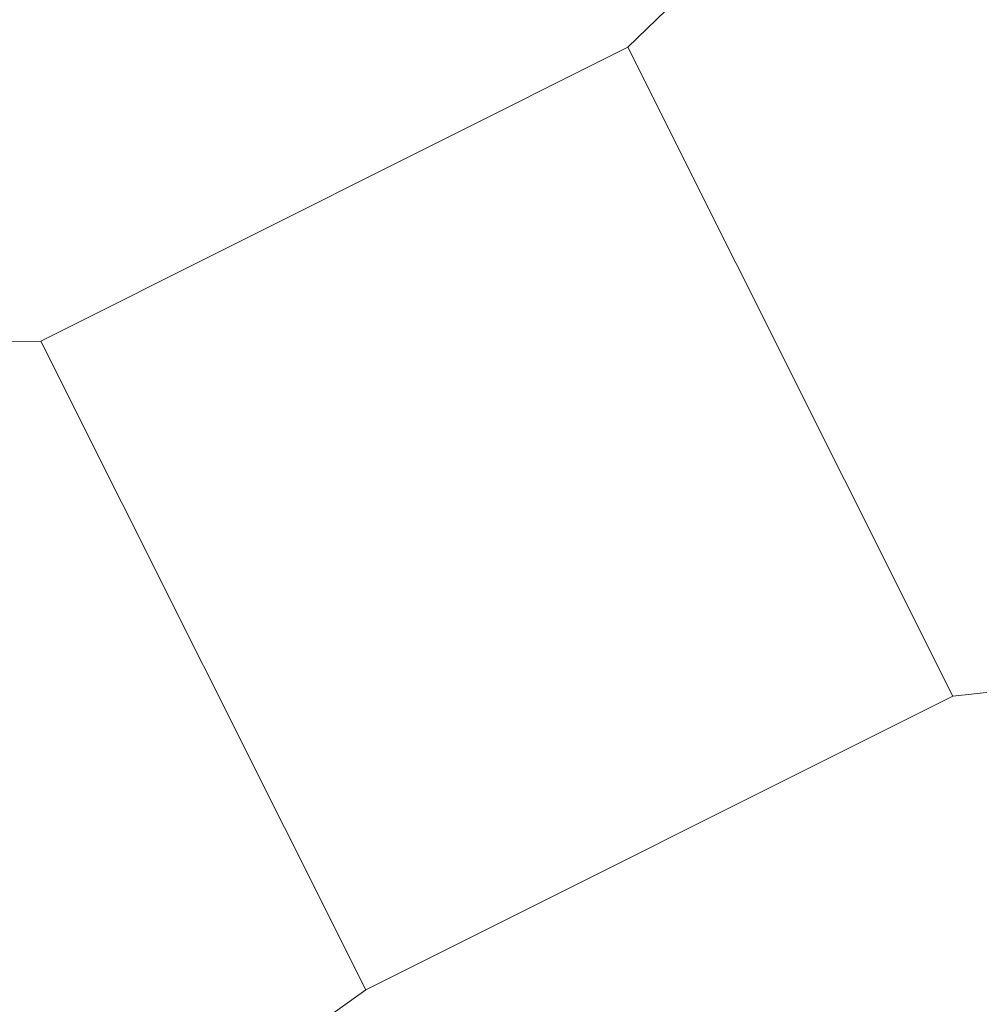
# Model space of a CAD drawing. Header units: metres. Extents: x 7472034 to 8439876, y 5890181 to 5961460.
# Tile 77 of 202: x 8439500.4384 to 8439500.4881, y 5890391.2731 to 5890391.3241. Entities that reach past the tile are written whole.
import ezdxf

# ---------------------------------------------------------------- set-up
doc = ezdxf.new("R2010")
doc.units = ezdxf.units.M
doc.header["$MEASUREMENT"] = 0
doc.linetypes.add('ACAD_ISO03W100', pattern=[30, 12, -18])
doc.layers.get('0').update_dxf_attribs({"linetype": 'CONTINUOUS', "lineweight": 5})
doc.layers.get('Defpoints').update_dxf_attribs({"linetype": 'CONTINUOUS'})
for name, color, linetype, lineweight in [('### Krawężnik', 6, 'CONTINUOUS', 35), ('_a_widok', 7, 'CONTINUOUS', 5), ('KOLOR-OBIEKT', 21, 'CONTINUOUS', 13), ('T_strefa-8', 20, 'ACAD_ISO03W100', 50), ('ZAG-obrys 018 wymiary', 7, 'CONTINUOUS', 18), ('ZAG-OBRYS013', 7, 'CONTINUOUS', 13)]:
    doc.layers.add(name, color=color, linetype=linetype, lineweight=lineweight)
doc.layers.add('100_rzut_wym_wew', color=7, linetype='CONTINUOUS')
doc.layers.add('2D - Ogólne', color=7, linetype='CONTINUOUS')
doc.layers.add('_IS_NO', color=11, linetype='CONTINUOUS', lineweight=20, plot=False)
doc.styles.add('DIM', font='simplex.shx', dxfattribs={"width": 0.8})
doc.styles.add('RS', font='Romans.shx', dxfattribs={"width": 0.7})
doc.dimstyles.new('DIM-WEW_500', dxfattribs={"dimscale": 5, "dimtxt": 18, "dimasz": 10, "dimexe": 4, "dimexo": 8, "dimgap": 5, "dimtad": 1, "dimlfac": 0.01, "dimzin": 9, "dimdsep": 46, "dimtxsty": 'DIM', "dimblk": 'ARCHTICK', "dimcen": 5, "dimclrt": 112, "dimadec": 4, "dimazin": 2, "dimtfac": 4, "dimtmove": 0, "dimatfit": 3, "dimldrblk": 'ARCHTICK', "dimfxl": 0, "dimtolj": 1, "dimlwd": 13, "dimarcsym": 0})
pattern_1 = [(45, (967499.202946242, -71042.94610979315), (-0.2245064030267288, 0.2245064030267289), []), (135, (967499.202946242, -71042.94610979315), (-0.2245064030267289, -0.2245064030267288), [])]
pattern_2 = [(45, (967499.2092647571, -71042.97165620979), (-0.2245064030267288, 0.2245064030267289), []), (135, (967499.2092647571, -71042.97165620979), (-0.2245064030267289, -0.2245064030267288), [])]

# ---------------------------------------------------------------- blocks, each defined once
blk = doc.blocks.new('A$C7D7B3C0A')
at = {"layer": '2D - Ogólne', "lineweight": 5}
for p, q in [((3.993194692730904, 6.554158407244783), (3.993194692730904, 6.588158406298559)), ((3.993194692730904, 6.588158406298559), (4.030791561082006, 6.588158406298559)), ((3.993194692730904, 6.554158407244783), (3.993194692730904, 6.588158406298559)), ((3.993194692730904, 6.588158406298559), (4.030791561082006, 6.588158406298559)), ((3.993194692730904, 6.554158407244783), (3.993194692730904, 6.588158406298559)), ((3.993194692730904, 6.588158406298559), (4.030791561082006, 6.588158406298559)), ((3.993194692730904, 6.554158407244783), (3.993194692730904, 6.588158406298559)), ((3.993194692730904, 6.588158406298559), (4.030791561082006, 6.588158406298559)), ((3.993194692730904, 6.554158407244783), (3.993194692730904, 6.588158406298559)), ((3.993194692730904, 6.588158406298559), (4.030791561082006, 6.588158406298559)), ((3.993194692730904, 6.554158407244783), (3.993194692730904, 6.588158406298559)), ((3.993194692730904, 6.588158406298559), (4.030791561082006, 6.588158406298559)), ((3.993194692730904, 6.554158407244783), (3.993194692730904, 6.588158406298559)), ((3.993194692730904, 6.588158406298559), (4.030791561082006, 6.588158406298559)), ((3.993194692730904, 6.554158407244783), (3.993194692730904, 6.588158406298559)), ((3.993194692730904, 6.588158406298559), (4.030791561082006, 6.588158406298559)), ((3.993194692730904, 6.554158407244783), (3.993194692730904, 6.588158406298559)), ((3.993194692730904, 6.588158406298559), (4.030791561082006, 6.588158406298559)), ((3.993194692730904, 6.554158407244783), (3.993194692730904, 6.588158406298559)), ((3.993194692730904, 6.588158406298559), (4.030791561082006, 6.588158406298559)), ((3.993194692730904, 6.554158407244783), (3.993194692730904, 6.588158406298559)), ((3.993194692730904, 6.588158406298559), (4.030791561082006, 6.588158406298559)), ((4.030791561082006, 6.588158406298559), (4.030791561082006, 6.55415840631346)), ((4.030791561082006, 6.588158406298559), (4.030791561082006, 6.55415840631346)), ((4.030791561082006, 6.588158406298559), (4.030791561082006, 6.55415840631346)), ((4.030791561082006, 6.588158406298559), (4.030791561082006, 6.55415840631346)), ((4.030791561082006, 6.588158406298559), (4.030791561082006, 6.55415840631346)), ((4.030791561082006, 6.588158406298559), (4.030791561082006, 6.55415840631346)), ((4.030791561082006, 6.588158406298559), (4.030791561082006, 6.55415840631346)), ((4.030791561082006, 6.588158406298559), (4.030791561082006, 6.55415840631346)), ((4.030791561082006, 6.588158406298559), (4.030791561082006, 6.55415840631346)), ((4.030791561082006, 6.588158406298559), (4.030791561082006, 6.55415840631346)), ((4.030791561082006, 6.588158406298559), (4.030791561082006, 6.55415840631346)), ((4.030791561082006, 6.55415840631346), (3.993194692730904, 6.554158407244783)), ((4.030791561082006, 6.55415840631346), (3.993194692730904, 6.554158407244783)), ((4.030791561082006, 6.55415840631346), (3.993194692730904, 6.554158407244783)), ((4.030791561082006, 6.55415840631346), (3.993194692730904, 6.554158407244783)), ((4.030791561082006, 6.55415840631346), (3.993194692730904, 6.554158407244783)), ((4.030791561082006, 6.55415840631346), (3.993194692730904, 6.554158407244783)), ((4.030791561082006, 6.55415840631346), (3.993194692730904, 6.554158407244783)), ((4.030791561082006, 6.55415840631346), (3.993194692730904, 6.554158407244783)), ((4.030791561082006, 6.55415840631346), (3.993194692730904, 6.554158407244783)), ((4.030791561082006, 6.55415840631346), (3.993194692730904, 6.554158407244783)), ((4.030791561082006, 6.55415840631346), (3.993194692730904, 6.554158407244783))]:
    blk.add_line(p, q, dxfattribs=at)
for points in [[(3.975662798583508, 6.607434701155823), (3.990087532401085, 6.5980188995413), (3.993194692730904, 6.588158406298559)], [(3.975662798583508, 6.607434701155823), (3.990087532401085, 6.5980188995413), (3.993194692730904, 6.588158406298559)], [(3.975662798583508, 6.607434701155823), (3.990087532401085, 6.5980188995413), (3.993194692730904, 6.588158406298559)], [(3.975662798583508, 6.607434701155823), (3.990087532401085, 6.5980188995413), (3.993194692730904, 6.588158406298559)], [(3.975662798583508, 6.607434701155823), (3.990087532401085, 6.5980188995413), (3.993194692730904, 6.588158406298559)], [(3.975662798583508, 6.607434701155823), (3.990087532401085, 6.5980188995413), (3.993194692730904, 6.588158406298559)], [(3.975662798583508, 6.607434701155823), (3.990087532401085, 6.5980188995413), (3.993194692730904, 6.588158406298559)], [(3.975662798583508, 6.607434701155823), (3.990087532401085, 6.5980188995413), (3.993194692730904, 6.588158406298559)], [(3.975662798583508, 6.607434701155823), (3.990087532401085, 6.5980188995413), (3.993194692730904, 6.588158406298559)], [(3.975662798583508, 6.607434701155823), (3.990087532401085, 6.5980188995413), (3.993194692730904, 6.588158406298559)], [(3.975662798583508, 6.607434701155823), (3.990087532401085, 6.5980188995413), (3.993194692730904, 6.588158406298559)], [(4.030791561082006, 6.588158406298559), (4.036043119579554, 6.602300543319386), (4.041108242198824, 6.606265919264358)], [(4.030791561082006, 6.588158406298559), (4.036043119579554, 6.602300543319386), (4.041108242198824, 6.606265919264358)], [(4.030791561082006, 6.588158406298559), (4.036043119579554, 6.602300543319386), (4.041108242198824, 6.606265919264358)], [(4.030791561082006, 6.588158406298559), (4.036043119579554, 6.602300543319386), (4.041108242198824, 6.606265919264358)], [(4.030791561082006, 6.588158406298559), (4.036043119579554, 6.602300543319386), (4.041108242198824, 6.606265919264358)], [(4.030791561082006, 6.588158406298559), (4.036043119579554, 6.602300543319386), (4.041108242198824, 6.606265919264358)], [(4.030791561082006, 6.588158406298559), (4.036043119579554, 6.602300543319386), (4.041108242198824, 6.606265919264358)], [(4.030791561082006, 6.588158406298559), (4.036043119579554, 6.602300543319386), (4.041108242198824, 6.606265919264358)], [(4.030791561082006, 6.588158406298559), (4.036043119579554, 6.602300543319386), (4.041108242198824, 6.606265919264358)], [(4.030791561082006, 6.588158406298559), (4.036043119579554, 6.602300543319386), (4.041108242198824, 6.606265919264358)], [(4.030791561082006, 6.588158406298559), (4.036043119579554, 6.602300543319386), (4.041108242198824, 6.606265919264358)], [(3.993194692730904, 6.554158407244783), (3.986193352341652, 6.540016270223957), (3.975662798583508, 6.534882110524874)], [(3.993194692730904, 6.554158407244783), (3.986193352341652, 6.540016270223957), (3.975662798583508, 6.534882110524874)], [(3.993194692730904, 6.554158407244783), (3.986193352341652, 6.540016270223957), (3.975662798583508, 6.534882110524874)], [(3.993194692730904, 6.554158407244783), (3.986193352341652, 6.540016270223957), (3.975662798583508, 6.534882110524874)], [(3.993194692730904, 6.554158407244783), (3.986193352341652, 6.540016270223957), (3.975662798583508, 6.534882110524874)], [(3.993194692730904, 6.554158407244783), (3.986193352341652, 6.540016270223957), (3.975662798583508, 6.534882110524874)], [(3.993194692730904, 6.554158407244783), (3.986193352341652, 6.540016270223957), (3.975662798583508, 6.534882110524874)], [(3.993194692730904, 6.554158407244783), (3.986193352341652, 6.540016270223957), (3.975662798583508, 6.534882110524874)], [(3.993194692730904, 6.554158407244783), (3.986193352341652, 6.540016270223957), (3.975662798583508, 6.534882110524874)], [(3.993194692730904, 6.554158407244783), (3.986193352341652, 6.540016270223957), (3.975662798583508, 6.534882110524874)], [(3.993194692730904, 6.554158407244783), (3.986193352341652, 6.540016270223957), (3.975662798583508, 6.534882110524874)], [(4.041108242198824, 6.536050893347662), (4.031859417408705, 6.547359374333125), (4.030791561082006, 6.55415840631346)], [(4.041108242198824, 6.536050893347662), (4.031859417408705, 6.547359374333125), (4.030791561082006, 6.55415840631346)], [(4.041108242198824, 6.536050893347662), (4.031859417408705, 6.547359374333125), (4.030791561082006, 6.55415840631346)], [(4.041108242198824, 6.536050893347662), (4.031859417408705, 6.547359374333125), (4.030791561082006, 6.55415840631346)], [(4.041108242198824, 6.536050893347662), (4.031859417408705, 6.547359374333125), (4.030791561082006, 6.55415840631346)], [(4.041108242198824, 6.536050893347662), (4.031859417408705, 6.547359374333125), (4.030791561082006, 6.55415840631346)], [(4.041108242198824, 6.536050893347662), (4.031859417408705, 6.547359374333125), (4.030791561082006, 6.55415840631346)], [(4.041108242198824, 6.536050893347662), (4.031859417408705, 6.547359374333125), (4.030791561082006, 6.55415840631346)], [(4.041108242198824, 6.536050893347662), (4.031859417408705, 6.547359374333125), (4.030791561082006, 6.55415840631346)], [(4.041108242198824, 6.536050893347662), (4.031859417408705, 6.547359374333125), (4.030791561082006, 6.55415840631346)], [(4.041108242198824, 6.536050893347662), (4.031859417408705, 6.547359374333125), (4.030791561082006, 6.55415840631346)]]:
    blk.add_lwpolyline(points, dxfattribs=at)
blk = doc.blocks.new('_Oblique')
at = {"color": 0, "linetype": 'ByBlock', "lineweight": -2}
blk.add_line((-0.5, -0.5), (0.5, 0.5), dxfattribs=at)
blk = doc.blocks.new('*D76')
at = {"layer": 'Defpoints', "color": 0, "linetype": 'Continuous', "lineweight": 60}
for p in [(8439504.5437122, 5890392.911758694), (8439500.275404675, 5890390.769413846), (8439503.451551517, 5890385.091044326)]:
    blk.add_point(p, dxfattribs=at)
at = {"layer": 'ZAG-obrys 018 wymiary', "color": 0, "linetype": 'Continuous', "lineweight": -2}
for p, q in [((8439500.990396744, 5890391.128281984), (8439504.901208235, 5890393.091192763)), ((8439504.166543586, 5890385.449912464), (8439507.816903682, 5890387.282097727))]:
    blk.add_line(p, q, dxfattribs=at)
at = {"layer": 'ZAG-obrys 018 wymiary', "color": 0, "linetype": 'Continuous', "lineweight": 13}
blk.add_line((8439507.459407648, 5890387.102663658), (8439504.5437122, 5890392.911758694), dxfattribs=at)
at = {"layer": 'ZAG-obrys 018 wymiary', "color": 0, "linetype": 'Continuous', "lineweight": 13, "xscale": 0.3, "yscale": 0.3, "zscale": 0.3}
for p, rotation in [((8439504.5437122, 5890392.911758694), 116.652946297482), ((8439507.459407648, 5890387.102663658), 296.6529462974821)]:
    blk.add_blockref('_Oblique', p, dxfattribs=dict(at, rotation=rotation))
at = {"layer": 'ZAG-obrys 018 wymiary', "color": 112, "linetype": 'Continuous', "lineweight": 25, "insert": (8439506.537803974, 5890390.27636228), "char_height": 0.8, "attachment_point": 5, "rotation": 296.652946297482, "style": 'RS'}
blk.add_mtext('\\A1;6.5', dxfattribs=at)
blk = doc.blocks.new('_ArchTick')
at = {"layer": '100_rzut_wym_wew', "color": 0, "linetype": 'Continuous', "const_width": 0.15}
blk.add_lwpolyline([(-0.5, -0.5), (0.5, 0.5)], dxfattribs=at)
blk = doc.blocks.new('*D80')
at = {"layer": 'Defpoints', "color": 0, "linetype": 'Continuous', "lineweight": 60}
for p in [(8439499.288762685, 5890395.196211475), (8439510.439764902, 5890383.669162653), (8439506.139698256, 5890381.515762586)]:
    blk.add_point(p, dxfattribs=at)
at = {"layer": 'ZAG-obrys 018 wymiary', "color": 0, "linetype": 'Continuous', "lineweight": -2}
for p, q in [((8439500.004080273, 5890395.554430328), (8439503.946488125, 5890397.528720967)), ((8439506.855015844, 5890381.87398144), (8439510.797423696, 5890383.84827208))]:
    blk.add_line(p, q, dxfattribs=at)
at = {"layer": 'ZAG-obrys 018 wymiary', "color": 0, "linetype": 'Continuous', "lineweight": 13}
blk.add_line((8439503.588829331, 5890397.349611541), (8439510.439764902, 5890383.669162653), dxfattribs=at)
at = {"layer": 'ZAG-obrys 018 wymiary', "color": 0, "linetype": 'Continuous', "lineweight": 13, "xscale": 0.3, "yscale": 0.3, "zscale": 0.3}
for p, rotation in [((8439503.588829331, 5890397.349611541), 116.6009277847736), ((8439510.439764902, 5890383.669162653), 296.6009277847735)]:
    blk.add_blockref('_Oblique', p, dxfattribs=dict(at, rotation=rotation))
at = {"layer": 'ZAG-obrys 018 wymiary', "color": 112, "linetype": 'Continuous', "lineweight": 25, "insert": (8439508.246278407, 5890389.389239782), "char_height": 0.8, "attachment_point": 5, "rotation": 296.6009277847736, "style": 'RS'}
blk.add_mtext('\\A1;15.3', dxfattribs=at)
blk = doc.blocks.new('*D88')
at = {"layer": 'Defpoints', "color": 0, "linetype": 'Continuous', "lineweight": 60}
for p in [(8439503.070368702, 5890393.075582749), (8439494.803817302, 5890391.266461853), (8439495.73632797, 5890389.403839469)]:
    blk.add_point(p, dxfattribs=at)
at = {"layer": 'ZAG-obrys 018 wymiary', "color": 0, "linetype": 'Continuous', "lineweight": -2}
for p, q in [((8439502.712229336, 5890393.790940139), (8439501.95878835, 5890395.295883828)), ((8439495.378188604, 5890390.119196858), (8439494.624747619, 5890391.624140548))]:
    blk.add_line(p, q, dxfattribs=at)
at = {"layer": 'ZAG-obrys 018 wymiary', "color": 0, "linetype": 'Continuous', "lineweight": 13}
blk.add_line((8439502.137858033, 5890394.938205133), (8439494.803817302, 5890391.266461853), dxfattribs=at)
at = {"layer": 'ZAG-obrys 018 wymiary', "color": 0, "linetype": 'Continuous', "lineweight": 13, "xscale": 0.3, "yscale": 0.3, "zscale": 0.3}
for p, rotation in [((8439502.137858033, 5890394.938205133), 26.59456106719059), ((8439494.803817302, 5890391.266461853), 206.5945610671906)]:
    blk.add_blockref('_Oblique', p, dxfattribs=dict(at, rotation=rotation))
at = {"layer": 'ZAG-obrys 018 wymiary', "color": 112, "linetype": 'Continuous', "lineweight": 25, "insert": (8439498.202233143, 5890393.638851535), "char_height": 0.8, "attachment_point": 5, "rotation": 26.594561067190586, "style": 'RS'}
blk.add_mtext('\\A1;8.2', dxfattribs=at)
blk = doc.blocks.new('*D60')
at = {"layer": 'Defpoints', "color": 0, "linetype": 'Continuous', "lineweight": 60}
for p in [(8439503.84000523, 5890394.328112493), (8439498.216184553, 5890391.533605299), (8439498.928597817, 5890390.099905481)]:
    blk.add_point(p, dxfattribs=at)
at = {"layer": 'ZAG-obrys 018 wymiary', "color": 0, "linetype": 'Continuous', "lineweight": -2}
for p, q in [((8439499.362340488, 5890392.10313644), (8439504.198218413, 5890394.506110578)), ((8439500.074753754, 5890390.669436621), (8439504.910631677, 5890393.07241076))]:
    blk.add_line(p, q, dxfattribs=at)
at = {"layer": 'ZAG-obrys 018 wymiary', "color": 0, "linetype": 'Continuous', "lineweight": 13}
blk.add_line((8439504.552418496, 5890392.894412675), (8439503.84000523, 5890394.328112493), dxfattribs=at)
at = {"layer": 'ZAG-obrys 018 wymiary', "color": 0, "linetype": 'Continuous', "lineweight": 13, "xscale": 0.3, "yscale": 0.3, "zscale": 0.3}
for p, rotation in [((8439503.84000523, 5890394.328112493), 116.4230323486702), ((8439504.552418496, 5890392.894412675), 296.4230323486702)]:
    blk.add_blockref('_Oblique', p, dxfattribs=dict(at, rotation=rotation))
at = {"layer": 'ZAG-obrys 018 wymiary', "color": 112, "linetype": 'Continuous', "lineweight": 25, "insert": (8439504.733531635, 5890393.878259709), "char_height": 0.8, "attachment_point": 5, "rotation": 296.42303234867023, "style": 'RS'}
blk.add_mtext('\\A1;1.6', dxfattribs=at)
blk = doc.blocks.new('*D132')
at = {"layer": 'Defpoints', "color": 0, "linetype": 'Continuous', "lineweight": 60}
for p in [(8439490.081045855, 5890411.33265816), (8439490.081045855, 5890411.33265816), (8439503.593241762, 5890384.547616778)]:
    blk.add_point(p, dxfattribs=at)
at = {"layer": 'ZAG-obrys 018 wymiary', "color": 0, "linetype": 'Continuous', "lineweight": -2}
for p, q in [((8439490.081045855, 5890411.33265816), (8439490.438176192, 5890411.512818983)), ((8439503.593241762, 5890384.547616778), (8439503.9503721, 5890384.727777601))]:
    blk.add_line(p, q, dxfattribs=at)
at = {"layer": 'ZAG-obrys 018 wymiary', "color": 0, "linetype": 'Continuous', "lineweight": 13}
blk.add_line((8439503.593241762, 5890384.547616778), (8439490.081045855, 5890411.33265816), dxfattribs=at)
at = {"layer": 'ZAG-obrys 018 wymiary', "color": 0, "linetype": 'Continuous', "lineweight": 13, "xscale": 0.3, "yscale": 0.3, "zscale": 0.3}
for p, rotation in [((8439490.081045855, 5890411.33265816), 116.7694823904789), ((8439503.593241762, 5890384.547616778), 296.7694823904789)]:
    blk.add_blockref('_Oblique', p, dxfattribs=dict(at, rotation=rotation))
at = {"layer": 'ZAG-obrys 018 wymiary', "color": 112, "linetype": 'Continuous', "lineweight": 25, "insert": (8439496.348970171, 5890400.239980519), "char_height": 0.8, "attachment_point": 5, "rotation": 296.7694823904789, "style": 'RS'}
blk.add_mtext('\\A1;30', dxfattribs=at)
blk = doc.blocks.new('*D142')
at = {"layer": 'Defpoints', "color": 0, "linetype": 'Continuous', "lineweight": 60}
for p in [(8439501.07687633, 5890391.760996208), (8439499.839085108, 5890366.792824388), (8439500.37198268, 5890366.766406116)]:
    blk.add_point(p, dxfattribs=at)
at = {"layer": 'ZAG-obrys 018 wymiary', "color": 0, "linetype": 'Continuous', "lineweight": 13}
blk.add_line((8439501.609773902, 5890391.734577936), (8439500.37198268, 5890366.766406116), dxfattribs=at)
at = {"layer": 'ZAG-obrys 018 wymiary', "color": 0, "linetype": 'Continuous', "lineweight": -2}
for p, q in [((8439501.609773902, 5890391.734577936), (8439502.009283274, 5890391.714772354)), ((8439500.37198268, 5890366.766406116), (8439500.771492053, 5890366.746600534))]:
    blk.add_line(p, q, dxfattribs=at)
at = {"layer": 'ZAG-obrys 018 wymiary', "color": 0, "linetype": 'Continuous', "lineweight": 13, "xscale": 0.3, "yscale": 0.3, "zscale": 0.3}
for p, rotation in [((8439501.609773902, 5890391.734577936), 87.16189876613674), ((8439500.37198268, 5890366.766406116), 267.1618987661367)]:
    blk.add_blockref('_Oblique', p, dxfattribs=dict(at, rotation=rotation))
at = {"layer": 'ZAG-obrys 018 wymiary', "color": 112, "linetype": 'Continuous', "lineweight": 25, "insert": (8439500.180271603, 5890375.01709125), "char_height": 0.8, "attachment_point": 5, "rotation": 87.16189876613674, "style": 'RS'}
blk.add_mtext('\\A1;25', dxfattribs=at)
blk = doc.blocks.new('_Open30')
at = {"color": 0, "linetype": 'ByBlock', "lineweight": -2}
for p, q in [((-1, 0.26794919), (0, 0)), ((0, 0), (-1, -0.26794919)), ((0, 0), (-1, 0))]:
    blk.add_line(p, q, dxfattribs=at)
blk = doc.blocks.new('*D150')
at = {"layer": 'Defpoints', "color": 0, "linetype": 'Continuous', "lineweight": 60}
for p in [(8439495.295166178, 5890413.452423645), (8439503.9503721, 5890384.727777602)]:
    blk.add_point(p, dxfattribs=at)
at = {"layer": 'ZAG-obrys 018 wymiary', "color": 0, "linetype": 'Continuous', "lineweight": 13}
blk.add_line((8439496.232624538, 5890410.341214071), (8439495.381717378, 5890413.165180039), dxfattribs=at)
at = {"layer": 'ZAG-obrys 018 wymiary', "color": 0, "linetype": 'Continuous', "lineweight": 13, "xscale": 0.3, "yscale": 0.3, "zscale": 0.3, "rotation": 106.7684137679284}
blk.add_blockref('_Open30', (8439495.295166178, 5890413.452423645), dxfattribs=at)
at = {"layer": 'ZAG-obrys 018 wymiary', "color": 112, "linetype": 'Continuous', "lineweight": 25, "insert": (8439496.541688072, 5890411.395196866), "char_height": 0.8, "attachment_point": 5, "rotation": 286.7684137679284, "style": 'RS'}
blk.add_mtext('\\A1;R30', dxfattribs=at)
blk = doc.blocks.new('A$C1D2679FE')
at = {"layer": 'KOLOR-OBIEKT', "lineweight": 9, "ltscale": 200}
h = blk.add_hatch(dxfattribs=at)
h.set_pattern_fill('ANSI37', color=253, scale=0.1, angle=16)
h.set_pattern_definition([(61, (-7471780.020262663, -5961378.212846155), (-0.2776917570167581, 0.153927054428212), []), (151, (-7471780.020262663, -5961378.212846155), (-0.153927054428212, -0.2776917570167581), [])])
edge = h.paths.add_edge_path()
edge.add_line((196.975401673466, 33.54016214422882), (192.3495923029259, 34.13512154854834))
edge.add_line((192.3495923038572, 34.13512154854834), (187.7176397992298, 34.7308710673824))
edge.add_line((187.7176398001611, 34.7308710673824), (178.5077782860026, 36.15998750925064))
edge.add_line((178.5077782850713, 36.15998750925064), (176.6601969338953, 36.5026140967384))
edge.add_arc((181.3685569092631, 38.18527459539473), 5.000000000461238, 199.6657310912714, 261.1796204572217)
edge.add_line((180.6018702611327, 33.24440507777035), (187.358021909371, 32.19603671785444))
edge.add_line((187.3580219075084, 32.19603671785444), (192.0230219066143, 31.59603671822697))
edge.add_line((192.0230219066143, 31.59603671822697), (196.6880219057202, 30.9960367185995))
edge.add_line((196.6880219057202, 30.9960367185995), (201.9780219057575, 30.48103671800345))
edge.add_line((201.9780219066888, 30.48103671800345), (207.2680219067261, 29.96603671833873))
edge.add_line((207.2680219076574, 29.96603671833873), (216.468021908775, 29.35603671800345))
edge.add_line((216.4680219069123, 29.35603671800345), (221.8830219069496, 29.11103671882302))
edge.add_line((221.8830219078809, 29.11103671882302), (227.2980219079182, 28.86603671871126))
edge.add_line((227.2980219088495, 28.86603671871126), (233.718021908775, 28.60103671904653))
edge.add_line((233.7180219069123, 28.60103671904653), (240.1380219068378, 28.33603671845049))
edge.add_line((240.1380219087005, 28.33603671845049), (245.3280219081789, 28.076036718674))
edge.add_line((245.3280219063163, 28.076036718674), (246.1380219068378, 28.00603671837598))
edge.add_line((246.1380219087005, 28.00603671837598), (248.4280219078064, 27.98603671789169))
edge.add_line((248.4280219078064, 27.98603671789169), (251.4080219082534, 28.33603671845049))
edge.add_line((251.4080219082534, 28.33603671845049), (255.3380219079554, 29.13603671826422))
edge.add_line((255.3380219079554, 29.13603671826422), (258.1480219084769, 30.35603671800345))
edge.add_line((258.1480219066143, 30.35603671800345), (260.6280219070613, 32.076036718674))
edge.add_line((260.6280219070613, 32.076036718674), (262.7080219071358, 34.29603671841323))
edge.add_line((262.7080219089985, 34.29603671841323), (264.3880219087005, 36.826036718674))
edge.add_line((264.3880219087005, 36.826036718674), (265.608021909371, 39.59603671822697))
edge.add_line((265.6080219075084, 39.59603671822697), (266.4080219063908, 42.53603671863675))
edge.add_line((266.4080219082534, 42.53603671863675), (266.6380219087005, 45.60603671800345))
edge.add_line((266.6380219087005, 45.60603671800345), (266.3380219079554, 48.59603671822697))
edge.add_line((266.3380219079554, 48.59603671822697), (265.628021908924, 51.53603671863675))
edge.add_line((265.6280219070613, 51.53603671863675), (264.5280219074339, 54.28603671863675))
edge.add_line((264.5280219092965, 54.28603671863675), (263.3880219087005, 57.11603671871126))
edge.add_line((263.3880219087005, 57.11603671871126), (262.5430219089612, 59.47103671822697))
edge.add_line((262.5430219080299, 59.47103671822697), (261.6980219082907, 61.826036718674))
edge.add_line((261.6980219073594, 61.826036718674), (260.5980219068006, 65.15103671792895))
edge.add_line((260.5980219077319, 65.15103671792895), (259.4980219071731, 68.47603671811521))
edge.add_line((259.4980219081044, 68.47603671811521), (257.3916487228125, 67.77919145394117))
edge.add_line((257.3916487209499, 67.77919145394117), (258.1675714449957, 64.34697791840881))
edge.add_line((258.167571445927, 64.34697791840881), (259.2776264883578, 60.99158426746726))
edge.add_line((259.2776264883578, 60.99158426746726), (260.1334384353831, 58.60645156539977))
edge.add_line((260.1334384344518, 58.60645156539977), (260.9950570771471, 56.20513570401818))
edge.add_line((260.9950570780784, 56.20513570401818), (262.1522789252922, 53.33238322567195))
edge.add_line((262.1522789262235, 53.33238322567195), (263.1827648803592, 50.75616833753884))
edge.add_line((263.1827648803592, 50.75616833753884), (263.8083402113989, 48.16575780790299))
edge.add_line((263.8083402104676, 48.16575780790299), (264.0684198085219, 45.57363114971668))
edge.add_line((264.0684198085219, 45.57363114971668), (263.8734869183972, 42.97170083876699))
edge.add_line((263.8734869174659, 42.97170083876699), (263.1880731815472, 40.45280535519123))
edge.add_line((263.1880731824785, 40.45280535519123), (262.1337886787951, 38.05906103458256))
edge.add_line((262.1337886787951, 38.05906103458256), (260.6936748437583, 35.89031817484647))
edge.add_line((260.6936748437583, 35.89031817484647), (258.9457271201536, 34.02472012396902))
edge.add_line((258.9457271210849, 34.02472012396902), (256.8967191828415, 32.60363397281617))
edge.add_line((256.8967191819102, 32.60363397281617), (254.5645412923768, 31.59108698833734))
edge.add_line((254.5645412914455, 31.59108698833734), (251.0026761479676, 30.86602538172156))
edge.add_line((251.0026761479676, 30.86602538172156), (248.2893446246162, 30.54734550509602))
edge.add_line((248.2893446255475, 30.54734550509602), (246.2595893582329, 30.56507262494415))
edge.add_line((246.2595893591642, 30.56507262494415), (245.5023283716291, 30.63051493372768))
edge.add_line((245.5023283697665, 30.63051493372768), (240.2548571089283, 30.89339403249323))
edge.add_line((240.2548571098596, 30.89339403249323), (233.8236017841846, 31.1588586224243))
edge.add_line((233.8236017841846, 31.1588586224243), (227.4086662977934, 31.42364957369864))
edge.add_line((227.4086662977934, 31.42364957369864), (221.9987299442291, 31.66842047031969))
edge.add_line((221.9987299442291, 31.66842047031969), (217.4544723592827, 31.90290945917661))
edge.add_line((217.4544723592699, 31.90290945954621), (217.0910134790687, 31.92589690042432))
edge.add_line((217.0910134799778, 31.92589689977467), (214.8768218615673, 32.06593639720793))
edge.add_line((214.876821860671, 32.06593639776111), (207.0033997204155, 32.56390146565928))
edge.add_line((207.0033997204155, 32.56390146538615), (202.2260741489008, 33.02899081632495))
edge.add_line((202.2260741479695, 33.02899081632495), (196.975401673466, 33.54016214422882))
blk = doc.blocks.new('A$C2C426404')
at = {"layer": '_IS_NO'}
for points, knots in [([(79.78853077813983, 19.36674957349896), (76.35759393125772, 21.05647175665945), (73.54314721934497, 23.24973176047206), (68.81112178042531, 29.5542766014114), (62.94352867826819, 33.40072623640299), (60.85999413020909, 35.33807434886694), (60.85999381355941, 35.3380749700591)], [0, 0, 0, 0, 2.176379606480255, 10.04614516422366, 21.98881238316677, 21.98881468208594, 21.98881468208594, 21.98881468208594, 21.98881468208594]), ([(50.6228041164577, 30.56321178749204, 1.829566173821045e-06), (53.11749188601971, 30.21319374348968), (56.38514522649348, 30.67444155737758), (60.99540497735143, 30.04553546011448), (68.19327101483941, 22.54355850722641, -2.469325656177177e-08), (70.8769634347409, 19.46133922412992, 5.150448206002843e-09), (74.71212187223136, 14.31917844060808, -1.219795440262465e-09), (78.88802252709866, 13.86142715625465), (82.75564656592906, 12.70757211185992)], [0, 0, 0, 0, 7.578698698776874, 9.67195365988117, 16.27655537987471, 24.33370670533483, 30.35915105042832, 36.79354326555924, 36.79354326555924, 36.79354326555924, 36.79354326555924])]:
    blk.add_open_spline(points, degree=3, knots=knots, dxfattribs=at)
at = {"layer": '_IS_NO', "ltscale": 0.1}
for points, knots in [([(81.48853297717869, 15.975331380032), (78.87586907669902, 16.84686399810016), (76.26450027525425, 17.78992713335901), (72.03847445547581, 21.67736706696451), (65.0990158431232, 30.09408769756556), (58.79946133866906, 33.34467344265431), (58.26247850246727, 34.11525447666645)], [0, 0, 0, 0, 1.278992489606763, 7.78914044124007, 15.74750070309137, 27.64022902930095, 27.64022902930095, 27.64022902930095, 27.64022902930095]), ([(55.69703794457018, 26.44192530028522, 8.07171421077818e-08), (60.47702913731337, 24.37489471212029, 4.118097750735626e-07), (65.41527824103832, 21.38608461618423, 8.932878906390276e-07), (68.42167646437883, 18.98607052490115, -1.681326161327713e-07), (71.60992970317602, 12.73766223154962), (75.29265419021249, 11.98629271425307, 1.662301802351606e-08), (79.75433884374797, 11.20084950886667)], [13.0881689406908, 13.0881689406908, 13.0881689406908, 13.0881689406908, 21.71831455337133, 28.5577747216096, 34.1003045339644, 40.71973107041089, 40.71973107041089, 40.71973107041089, 40.71973107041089])]:
    blk.add_open_spline(points, degree=3, knots=knots, dxfattribs=at)

msp = doc.modelspace()

# ---------------------------------------------------------------- hatches: boundary and pattern name
at = {"layer": 'KOLOR-OBIEKT', "lineweight": 9}
h = msp.add_hatch(dxfattribs=at)
h.set_pattern_fill('ANSI37', color=73, scale=0.1)
h.set_pattern_definition(pattern_2)
edge = h.paths.add_edge_path()
edge.add_arc((8439443.60123986, 5890379.17988472), 6.652831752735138, 296.7043321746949, 335.0331150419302)
edge.add_arc((8439476.194075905, 5890367.917634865), 27.87464989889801, 155.1393615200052, 162.3446315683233, ccw=False)
edge.add_arc((8439457.399943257, 5890376.211109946), 7.345078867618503, 127.98309878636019, 152.2023641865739, ccw=False)
edge.add_arc((8439457.741930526, 5890376.488713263), 7.349948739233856, 107.1989600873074, 131.4182254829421, ccw=False)
edge.add_line((8439455.568618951, 5890383.509999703), (8439473.898437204, 5890392.710084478))
edge.add_arc((8439481.742870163, 5890376.384611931), 18.11232128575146, 99.26977735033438, 115.6644084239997, ccw=False)
edge.add_line((8439478.825278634, 5890394.260401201), (8439481.377171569, 5890394.321440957))
edge.add_arc((8439482.909595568, 5890377.390082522), 17.00056533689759, 88.22393661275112, 95.17163768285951, ccw=False)
edge.add_arc((8439482.561499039, 5890405.235869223), 10.88860248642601, 274.6092070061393, 298.9976789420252)
edge.add_arc((8443006.923870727, 5883371.657126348), 7856.29059094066, 116.59181359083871, 116.61107962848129, ccw=False)
edge.add_arc((8439465.895823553, 5890431.340313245), 42.15757971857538, 305.2087751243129, 306.7865132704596)
edge.add_arc((8439488.80074795, 5890400.283338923), 3.577668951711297, 310.8590814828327, 340.7280968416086)
edge.add_line((8439492.177934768, 5890399.102523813), (8439493.275267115, 5890403.980640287))
edge.add_line((8439493.275267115, 5890403.980640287), (8439502.266345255, 5890408.28072203))
edge.add_line((8439502.266345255, 5890408.28072203), (8439504.844191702, 5890407.694009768))
edge.add_line((8439504.844191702, 5890407.694009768), (8439506.125281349, 5890405.329609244))
edge.add_arc((8439507.019670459, 5890405.776898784), 0.9999999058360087, 206.5699188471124, 283.6833393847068)
edge.add_line((8439507.256226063, 5890404.805280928), (8439511.624560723, 5890406.970734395))
edge.add_line((8439511.624560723, 5890406.970734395), (8439511.39896348, 5890407.420225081))
edge.add_line((8439511.39896348, 5890407.420225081), (8439510.561982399, 5890407.017405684))
edge.add_line((8439510.561982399, 5890407.017405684), (8439509.330427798, 5890409.481424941))
edge.add_line((8439509.330427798, 5890409.481424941), (8439512.635426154, 5890411.138401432))
edge.add_line((8439512.635426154, 5890411.138401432), (8439512.638568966, 5890411.136467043))
edge.add_line((8439512.638568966, 5890411.136467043), (8439515.998443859, 5890412.829496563))
edge.add_line((8439515.998443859, 5890412.829496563), (8439517.239018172, 5890410.325621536))
edge.add_line((8439517.239018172, 5890410.325621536), (8439513.919446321, 5890408.633274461))
edge.add_line((8439513.919446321, 5890408.633274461), (8439514.091312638, 5890408.235941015))
edge.add_line((8439514.091312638, 5890408.235941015), (8439518.839102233, 5890410.604261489))
edge.add_line((8439518.839102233, 5890410.604261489), (8439518.585943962, 5890412.843737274))
edge.add_line((8439518.585943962, 5890412.843737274), (8439518.274555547, 5890413.628049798))
edge.add_line((8439518.274555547, 5890413.628049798), (8439517.839658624, 5890414.494365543))
edge.add_line((8439517.839658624, 5890414.494365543), (8439524.310164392, 5890417.742607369))
edge.add_line((8439524.310164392, 5890417.742607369), (8439525.122207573, 5890416.124990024))
edge.add_line((8439525.122207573, 5890416.124990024), (8439526.840645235, 5890414.670893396))
edge.add_line((8439526.840645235, 5890414.670893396), (8439527.244697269, 5890414.489695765))
edge.add_arc((8439552.769967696, 5890317.570311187), 100.2242811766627, 102.79246926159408, 104.75471345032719, ccw=False)
edge.add_arc((8439529.321881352, 5890420.105147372), 4.960037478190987, 284.6730648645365, 320.3902958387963)
edge.add_arc((8435016.013859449, 5889290.11735932), 4655.555010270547, 14.00691021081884, 14.04831962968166)
edge.add_line((8439532.327549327, 5890420.207226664), (8439525.877549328, 5890423.127226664))
edge.add_line((8439525.877549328, 5890423.127226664), (8439431.028022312, 5890376.803268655))
edge.add_line((8439431.028022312, 5890376.803268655), (8439435.479127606, 5890375.417226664))
edge.add_line((8439435.479127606, 5890375.417226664), (8439446.590932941, 5890373.236661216))
edge = h.paths.add_edge_path()
edge.add_arc((8439530.228804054, 5890405.916425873), 3.001836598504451, 99.44813666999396, 208.2631515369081)
edge.add_line((8439527.5848402, 5890404.494990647), (8439533.209264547, 5890393.206690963))
edge.add_line((8439533.209264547, 5890393.206690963), (8439519.17443581, 5890386.185049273))
edge.add_line((8439519.17443581, 5890386.185049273), (8439523.57812012, 5890377.411604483))
edge.add_line((8439523.57812012, 5890377.411604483), (8439517.455507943, 5890374.324033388))
edge.add_line((8439517.455507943, 5890374.324033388), (8439517.445860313, 5890374.319191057))
edge.add_line((8439517.445860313, 5890374.319191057), (8439517.33905848, 5890374.265585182))
edge.add_line((8439517.33905848, 5890374.265585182), (8439516.815779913, 5890375.308140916))
edge.add_line((8439516.815779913, 5890375.308140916), (8439511.370501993, 5890372.574998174))
edge.add_line((8439511.370501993, 5890372.574998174), (8439511.888417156, 5890371.529804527))
edge.add_line((8439511.888417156, 5890371.529804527), (8439506.425671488, 5890368.787948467))
edge.add_line((8439506.425671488, 5890368.787948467), (8439505.890341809, 5890369.841556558))
edge.add_line((8439505.890341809, 5890369.841556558), (8439505.8884594, 5890369.869391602))
edge.add_line((8439505.8884594, 5890369.869391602), (8439500.283276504, 5890366.97762632))
edge.add_line((8439500.283276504, 5890366.97762632), (8439519.478066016, 5890366.160130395))
edge.add_line((8439519.478066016, 5890366.160130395), (8439542.767549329, 5890378.417226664))
edge.add_line((8439542.767549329, 5890378.417226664), (8439538.675788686, 5890394.802262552))
edge.add_line((8439538.675788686, 5890394.802262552), (8439537.066416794, 5890401.238139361))
edge.add_line((8439537.066416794, 5890401.238139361), (8439535.557306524, 5890407.69906358))
edge.add_arc((8439531.145391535, 5890400.872499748), 8.128158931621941, 57.12596579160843, 99.98506404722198)
edge = h.paths.add_edge_path()
edge.add_line((8439470.194509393, 5890384.137651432), (8439461.355169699, 5890379.697090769))
edge.add_line((8439461.355169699, 5890379.697090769), (8439460.080861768, 5890379.068371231))
edge.add_line((8439460.080861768, 5890379.068371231), (8439457.869254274, 5890377.642639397))
edge.add_arc((8439460.609507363, 5890373.444653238), 5.013190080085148, 123.1346622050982, 204.022759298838)
edge.add_line((8439456.030540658, 5890371.403786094), (8439459.447549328, 5890370.707226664))
edge.add_line((8439459.447549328, 5890370.707226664), (8439480.497107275, 5890367.736747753))
edge.add_line((8439480.497107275, 5890367.736747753), (8439497.963342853, 5890367.082590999))
edge.add_line((8439497.963342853, 5890367.082590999), (8439496.62020549, 5890369.722641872))
edge.add_line((8439496.62020549, 5890369.722641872), (8439494.91788047, 5890373.087302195))
edge.add_arc((8439489.468037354, 5890366.363615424), 8.654984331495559, 50.97371617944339, 58.22889977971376)
edge.add_line((8439494.025120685, 5890373.721722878), (8439490.036071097, 5890376.575637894))
edge.add_line((8439490.036071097, 5890376.575637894), (8439489.954459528, 5890375.592465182))
edge.add_line((8439489.954459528, 5890375.592465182), (8439490.917133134, 5890375.538648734))
edge.add_line((8439490.917133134, 5890375.538648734), (8439490.678913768, 5890371.956837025))
edge.add_line((8439490.678913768, 5890371.956837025), (8439482.55041443, 5890372.440399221))
edge.add_line((8439482.55041443, 5890372.440399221), (8439482.851718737, 5890376.020734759))
edge.add_line((8439482.851718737, 5890376.020734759), (8439487.354100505, 5890375.749064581))
edge.add_line((8439487.354100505, 5890375.749064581), (8439487.521080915, 5890378.34061919))
edge.add_line((8439487.521080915, 5890378.34061919), (8439481.803471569, 5890382.401025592))
edge.add_arc((8439487.942466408, 5890392.088814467), 11.46911116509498, 231.6002274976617, 237.6382272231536, ccw=False)
edge.add_line((8439480.818489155, 5890383.100518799), (8439480.351152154, 5890383.41057529))
edge.add_line((8439480.351152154, 5890383.41057529), (8439479.210044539, 5890382.939428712))
edge.add_line((8439479.210044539, 5890382.939428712), (8439480.412913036, 5890383.399613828))
edge.add_arc((8439474.682487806, 5890375.167564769), 10.03017472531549, 55.15777404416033, 116.5800473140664)
h.paths.add_polyline_path([(8439461.898919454, 5890370.792156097), (8439462.257176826, 5890373.552492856)], flags=16)
h = msp.add_hatch(dxfattribs=at)
h.set_pattern_fill('ANSI37', color=253, scale=0.1)
h.set_pattern_definition(pattern_2)
edge = h.paths.add_edge_path()
edge.add_arc((8439529.163071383, 5890420.279666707), 5.193757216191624, 276.50229096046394, 320.0240354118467, ccw=False)
edge.add_line((8439529.751227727, 5890415.119319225), (8439525.812744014, 5890414.153171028))
edge.add_line((8439525.812744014, 5890414.153171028), (8439519.208160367, 5890410.804184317))
edge.add_line((8439519.208160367, 5890410.804184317), (8439517.988028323, 5890410.126512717))
edge.add_line((8439517.988028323, 5890410.126512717), (8439514.091312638, 5890408.235941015))
edge.add_line((8439514.091312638, 5890408.235941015), (8439511.613697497, 5890406.992378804))
edge.add_line((8439511.613697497, 5890406.992378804), (8439509.258949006, 5890405.810485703))
edge.add_line((8439509.258949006, 5890405.810485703), (8439507.371756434, 5890404.83508177))
edge.add_arc((8439506.940777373, 5890405.737469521), 1.000023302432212, 206.5712342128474, 295.5290722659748, ccw=False)
edge.add_line((8439506.046377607, 5890405.290148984), (8439504.844186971, 5890407.693988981))
edge.add_line((8439504.844186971, 5890407.693988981), (8439502.261629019, 5890408.281795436))
edge.add_line((8439502.261629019, 5890408.281795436), (8439499.350132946, 5890407.011538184))
edge.add_line((8439499.350132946, 5890407.011538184), (8439493.30510976, 5890403.995621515))
edge.add_line((8439493.30510976, 5890403.995621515), (8439492.177918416, 5890399.102451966))
edge.add_arc((8439488.801253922, 5890400.282879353), 3.577047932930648, 293.05521913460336, 340.73119789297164, ccw=False)
edge.add_line((8439490.202090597, 5890396.991537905), (8439487.801423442, 5890395.78932472))
edge.add_arc((8439482.51122255, 5890404.317896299), 10.03607286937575, 278.1216072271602, 301.8109775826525, ccw=False)
edge.add_line((8439483.9290645, 5890394.382480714), (8439478.825278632, 5890394.260401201))
edge.add_arc((8439481.742870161, 5890376.384611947), 18.11232126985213, 99.26977735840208, 115.6644084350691)
edge.add_line((8439473.898437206, 5890392.710084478), (8439455.537130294, 5890383.494194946))
edge.add_arc((8439458.368862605, 5890375.380272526), 8.593860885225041, 109.2388197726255, 150.5606865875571)
edge.add_line((8439450.884668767, 5890379.604167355), (8439456.921008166, 5890377.849276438))
edge.add_line((8439456.921008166, 5890377.849276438), (8439458.055979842, 5890377.519316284))
edge.add_arc((8439462.056345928, 5890374.376166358), 5.087466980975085, 112.4172144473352, 141.842727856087, ccw=False)
edge.add_line((8439460.116249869, 5890379.079181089), (8439470.201913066, 5890384.141371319))
edge.add_arc((8439474.670732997, 5890375.058466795), 10.12272227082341, 52.60385305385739, 116.19734301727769, ccw=False)
edge.add_line((8439480.818489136, 5890383.100518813), (8439494.035062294, 5890373.735722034))
edge.add_arc((8439499.404929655, 5890380.165137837), 8.376924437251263, 230.1312663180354, 239.1071883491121)
edge.add_arc((8439492.046879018, 5890368.073539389), 5.778072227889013, 28.405105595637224, 58.05675779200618, ccw=False)
edge.add_line((8439497.129307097, 5890370.822183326), (8439498.920012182, 5890367.249241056))
edge.add_line((8439498.920012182, 5890367.249241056), (8439502.137476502, 5890368.864147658))
edge.add_line((8439502.137476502, 5890368.864147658), (8439500.881438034, 5890371.366619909))
edge.add_arc((8439501.41146424, 5890371.651481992), 0.6017260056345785, 32.69127385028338, 208.2557647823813, ccw=False)
edge.add_line((8439501.917872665, 5890371.97648152), (8439503.213570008, 5890369.395299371))
edge.add_line((8439503.213570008, 5890369.395299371), (8439521.788261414, 5890378.745992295))
edge.add_line((8439521.788261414, 5890378.745992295), (8439512.863585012, 5890396.520876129))
edge.add_arc((8439515.497668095, 5890397.863594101), 2.956566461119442, 115.92003145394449, 207.0101116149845, ccw=False)
edge.add_line((8439514.20530482, 5890400.522744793), (8439524.043376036, 5890405.489377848))
edge.add_line((8439524.043376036, 5890405.489377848), (8439526.586557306, 5890407.103247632))
edge.add_line((8439526.586557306, 5890407.103247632), (8439529.129738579, 5890408.717117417))
edge.add_arc((8439531.212438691, 5890401.016589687), 7.97720296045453, 58.08019787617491, 105.13424418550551, ccw=False)
edge.add_line((8439535.43023892, 5890407.787551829), (8439533.14312037, 5890416.942853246))
edge = h.paths.add_edge_path(flags=16)
edge.add_line((8439502.061371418, 5890393.458260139), (8439496.04637926, 5890390.43770596))
edge.add_arc((8439496.464019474, 5890389.751908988), 0.8029575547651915, 121.3407965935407, 301.694103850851)
edge.add_line((8439496.8858806, 5890389.068700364), (8439502.900872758, 5890392.089254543))
edge.add_arc((8439502.27990767, 5890392.650368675), 0.83692694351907, 317.898520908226, 465.1363795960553)
edge = h.paths.add_edge_path(flags=16)
edge.add_line((8439505.00109902, 5890384.089630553), (8439500.444638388, 5890381.798632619))
edge.add_arc((8439500.084983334, 5890382.51322949), 0.8000002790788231, 116.620304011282, 296.7160130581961, ccw=False)
edge.add_line((8439499.72652247, 5890383.228426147), (8439504.283989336, 5890385.517420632))
edge.add_arc((8439504.642916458, 5890384.80371257), 0.7988791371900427, -63.361719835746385, 116.69803695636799, ccw=False)
at = {"layer": 'KOLOR-OBIEKT', "lineweight": 9, "ltscale": 200}
h = msp.add_hatch(dxfattribs=at)
h.set_pattern_fill('ANSI37', color=231, scale=0.1)
h.set_pattern_definition(pattern_1)
edge = h.paths.add_edge_path()
edge.add_line((8439512.863585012, 5890396.520876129), (8439521.788261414, 5890378.745992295))
edge.add_line((8439521.788261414, 5890378.745992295), (8439503.213570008, 5890369.395299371))
edge.add_line((8439503.213570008, 5890369.395299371), (8439501.917872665, 5890371.97648152))
edge.add_arc((8439501.411425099, 5890371.65154851), 0.6017230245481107, 32.6839302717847, 208.2631083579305)
edge.add_line((8439500.881438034, 5890371.366619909), (8439502.137476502, 5890368.864147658))
edge.add_line((8439502.137476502, 5890368.864147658), (8439498.920012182, 5890367.249241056))
edge.add_line((8439498.920012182, 5890367.249241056), (8439497.129307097, 5890370.822183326))
edge.add_line((8439497.129307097, 5890370.822183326), (8439495.555644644, 5890372.655868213))
edge.add_line((8439495.555644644, 5890372.655868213), (8439494.901445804, 5890373.120452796))
edge.add_line((8439494.901445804, 5890373.120452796), (8439497.963342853, 5890367.082590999))
edge.add_line((8439497.963342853, 5890367.082590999), (8439500.283276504, 5890366.97762632))
edge.add_line((8439500.283276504, 5890366.97762632), (8439505.893878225, 5890369.872187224))
edge.add_line((8439505.893878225, 5890369.872187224), (8439506.425671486, 5890368.787948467))
edge.add_line((8439506.425671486, 5890368.787948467), (8439511.888417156, 5890371.529804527))
edge.add_line((8439511.888417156, 5890371.529804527), (8439511.370501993, 5890372.574998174))
edge.add_line((8439511.370501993, 5890372.574998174), (8439516.815852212, 5890375.308177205))
edge.add_line((8439516.815852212, 5890375.308177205), (8439517.338986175, 5890374.26554889))
edge.add_line((8439517.338986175, 5890374.26554889), (8439523.580028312, 5890377.407811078))
edge.add_line((8439523.580028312, 5890377.407811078), (8439519.172527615, 5890386.188842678))
edge.add_line((8439519.172527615, 5890386.188842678), (8439530.098737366, 5890391.695090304))
edge.add_line((8439530.098737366, 5890391.695090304), (8439523.347480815, 5890405.140094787))
edge.add_line((8439523.347480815, 5890405.140094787), (8439514.198986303, 5890400.548291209))
edge.add_arc((8439515.544616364, 5890397.867007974), 3.00000000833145, 116.6502652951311, 206.6609883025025)
h.paths.add_polyline_path([(8439514.64326723, 5890399.651613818), (8439522.901414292, 5890403.796535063), (8439528.750976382, 5890392.142141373), (8439520.49282829, 5890387.997219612)], flags=16)
at = {"layer": 'KOLOR-OBIEKT', "lineweight": 9}
h = msp.add_hatch(dxfattribs=at)
h.set_pattern_fill('ANSI37', color=250, scale=0.1)
h.set_pattern_definition(pattern_1)
h.paths.add_polyline_path([(8439501.732551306, 5890396.420965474), (8439492.791081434, 5890391.943192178), (8439499.642017, 5890378.262743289), (8439508.58348686, 5890382.740478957)])

# ---------------------------------------------------------------- linework, layer by layer
at = {"layer": 'T_strefa-8', "color": 151, "ltscale": 0.03, "flags": 128}
msp.add_lwpolyline([(8439506.671440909, 5890376.807697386), (8439507.560025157, 5890377.255930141, 0.4132234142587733), (8439511.111844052, 5890387.977484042), (8439510.888164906, 5890388.424663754, 0.414350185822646), (8439500.151130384, 5890391.998988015), (8439499.256820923, 5890391.551133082, 0.4169632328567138), (8439495.71974441, 5890380.748838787), (8439495.949148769, 5890380.301281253, 0.4123217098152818)], format="xyb", close=True, dxfattribs=at)

# ---------------------------------------------------------------- block references
at = {"layer": '### Krawężnik', "color": 1, "linetype": 'Continuous', "lineweight": 60, "ltscale": 0.2}
msp.add_blockref('A$C1D2679FE', (8439279.223208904, 5890335.266736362), dxfattribs=at)
at = {"layer": '_a_widok', "color": 0, "linetype": 'Continuous', "lineweight": 60, "ltscale": 0.2}
msp.add_blockref('A$C2C426404', (8439438.733810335, 5890365.88383195), dxfattribs=at)
msp.add_blockref('A$C2C426404', (8439438.733810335, 5890365.88383195), dxfattribs=at)
at = {"layer": 'ZAG-OBRYS013', "linetype": 'Continuous', "lineweight": 25, "rotation": 296.6009277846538}
msp.add_blockref('A$C7D7B3C0A', (8439492.791081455, 5890391.94319219), dxfattribs=at)

# ---------------------------------------------------------------- dimensions: what is measured, and where the dimension line sits
at = {"layer": 'ZAG-obrys 018 wymiary', "linetype": 'Continuous', "lineweight": 25}
dim = msp.add_radius_dim(center=(8439503.9503721, 5890384.727777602), mpoint=(8439495.295166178, 5890413.452423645), dimstyle='DIM-WEW_500', override={"dimscale": 0.1, "dimtxt": 8, "dimasz": 3, "dimgap": 2, "dimlfac": 1, "dimtxsty": 'RS', "dimblk1": 'Oblique', "dimblk2": 'Open30', "dimsah": 1, "dimfxl": 50, "dimfxlon": 1}, dxfattribs=at)
dim.commit()
dim.dimension.update_dxf_attribs({"geometry": '*D150', "text_midpoint": (8439495.967200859, 5890411.222094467), "dimtype": 164})
for base, p1, p2, angle, picture, middle in [((8439490.081045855, 5890411.33265816), (8439503.593241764, 5890384.547616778), (8439490.081045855, 5890411.33265816), 116.76948239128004, '*D132', (8439495.813274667, 5890399.969739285)), ((8439510.439764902, 5890383.669162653), (8439499.288762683, 5890395.196211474), (8439506.139698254, 5890381.515762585), 296.6009277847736, '*D80', (8439507.709790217, 5890389.120575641)), ((8439500.37198268, 5890366.766406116), (8439501.07687633, 5890391.760996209), (8439499.839085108, 5890366.792824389), 267.1618987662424, '*D142', (8439500.77953566, 5890374.987382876))]:
    dim = msp.add_linear_dim(base=base, p1=p1, p2=p2, angle=angle, dimstyle='DIM-WEW_500', override={"dimscale": 0.1, "dimtxt": 8, "dimasz": 3, "dimgap": 2, "dimlfac": 1, "dimtxsty": 'RS', "dimblk1": 'Oblique', "dimblk2": 'Oblique', "dimsah": 1, "dimfxl": 50, "dimfxlon": 1}, dxfattribs=at)
    dim.commit()
    dim.dimension.update_dxf_attribs({"geometry": picture, "text_midpoint": middle, "dimtype": 161})
for p1, p2, distance, picture, middle in [((8439503.0703687, 5890393.075582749), (8439495.73632797, 5890389.403839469), -2.0830118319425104, '*D88', (8439498.202233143, 5890393.638851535)), ((8439498.928597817, 5890390.09990548), (8439498.21618455, 5890391.533605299), -6.279859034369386, '*D60', (8439504.733531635, 5890393.878259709))]:
    dim = msp.add_aligned_dim(p1=p1, p2=p2, distance=distance, dimstyle='DIM-WEW_500', override={"dimscale": 0.1, "dimtxt": 8, "dimasz": 3, "dimgap": 2, "dimlfac": 1, "dimtxsty": 'RS', "dimblk1": 'Oblique', "dimblk2": 'Oblique', "dimsah": 1, "dimfxl": 50, "dimfxlon": 1}, dxfattribs=at)
    dim.commit()
    dim.dimension.update_dxf_attribs({"geometry": picture, "text_midpoint": middle})
dim = msp.add_linear_dim(base=(8439504.5437122, 5890392.911758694), p1=(8439503.451551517, 5890385.091044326), p2=(8439500.275404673, 5890390.769413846), angle=116.652946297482, dimstyle='DIM-WEW_500', override={"dimscale": 0.1, "dimtxt": 8, "dimasz": 3, "dimgap": 2, "dimlfac": 1, "dimtxsty": 'RS', "dimblk1": 'Oblique', "dimblk2": 'Oblique', "dimsah": 1, "dimfxl": 50, "dimfxlon": 1}, dxfattribs=at)
dim.commit()
dim.dimension.update_dxf_attribs({"geometry": '*D76', "text_midpoint": (8439506.537803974, 5890390.27636228)})

doc.saveas('drawing.dxf')
